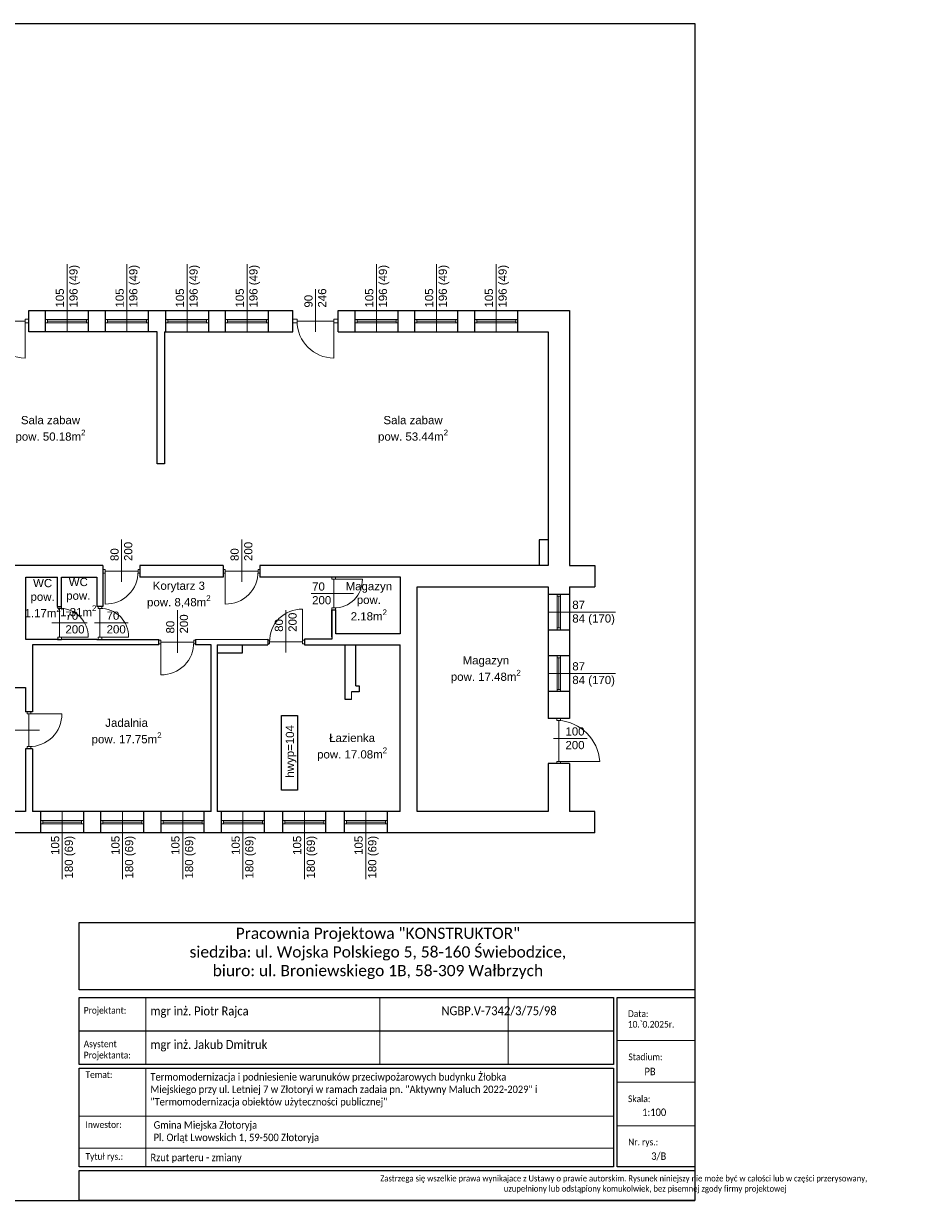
# Model space of a CAD drawing. Header units: millimetres. Extents: x 2341 to 31069, y -7915 to 10644.
# Tile 27 of 105: x 6303 to 8511, y 114 to 2984. Entities that reach past the tile are written whole.
import ezdxf

# ---------------------------------------------------------------- set-up
doc = ezdxf.new("R2010")
doc.units = ezdxf.units.MM
for name, color, linetype, lineweight in [('opisy', 5, 'Continuous', 5), ('stolarka', 3, 'Continuous', 9), ('Wymiar', 7, 'Continuous', 5), ('ściany nośne', 1, 'Continuous', 25)]:
    doc.layers.add(name, color=color, linetype=linetype, lineweight=lineweight)
doc.styles.add('ROMANS', font='romans.shx', dxfattribs={"height": 1})
doc.styles.get("Standard").update_dxf_attribs({"font": 'ARIAL.TTF'})
doc.styles.add('TABELKA', font='romans.shx', dxfattribs={"width": 0.9})

msp = doc.modelspace()

# ---------------------------------------------------------------- linework, layer by layer
at = {"color": 0, "lineweight": 15, "ltscale": 10}
for p, q in [((6602, 445.7), (6602, 609.5)), ((7172.7, 445.7), (7172.7, 609.5)), ((7485.8, 445.7), (7485.8, 609.5)), ((7941, 504.4), (7751.7, 504.4)), ((6602, 196.2), (6602, 436.6)), ((7941, 402.9), (7751.7, 402.9)), ((7742.6, 319.9), (6439.5, 319.9)), ((7751.7, 296), (7941, 296)), ((7742.6, 241.7), (6439.5, 241.7))]:
    msp.add_line(p, q, dxfattribs=at)
at = {"color": 0, "ltscale": 10}
msp.add_line((6439.5, 527.6), (7742.6, 527.6), dxfattribs=at)
for points in [[(6439.5, 792.2), (7941, 792.2), (7941, 627.7), (6439.5, 627.7)], [(6439.5, 609.5), (7742.6, 609.5), (7742.6, 445.7), (6439.5, 445.7)], [(7751.7, 609.5), (7941, 609.5), (7941, 196.2), (7751.7, 196.2)], [(6439.5, 436.6), (7742.6, 436.6), (7742.6, 196.2), (6439.5, 196.2)], [(6439.5, 187.1), (7941, 187.1), (7941, 114.3), (6439.5, 114.3)]]:
    msp.add_lwpolyline(points, close=True, dxfattribs=at)
at = {"layer": 'opisy', "color": 0}
for p, q in [((6409.7, 2232.6), (6409.7, 2397.2)), ((6555.7, 2232.6), (6555.7, 2397.2)), ((6702.7, 2232.6), (6702.7, 2397.2)), ((6848.7, 2232.6), (6848.7, 2397.2)), ((7164.7, 2232.6), (7164.7, 2397.2)), ((7310.7, 2232.6), (7310.7, 2397.2)), ((7456.7, 2232.6), (7456.7, 2397.2)), ((7015.7, 2232.6), (7015.7, 2336.3)), ((6542.7, 1622.7), (6542.7, 1726.5)), ((6835.7, 1622.7), (6835.7, 1726.5)), ((7005.5, 1594.2), (7108.1, 1594.2)), ((6678.7, 1450.1), (6678.7, 1553.8)), ((6943.7, 1450.2), (6943.7, 1553.9)), ((6372.8, 1523.1), (6458.4, 1523.1)), ((6476.8, 1523.1), (6558.9, 1523.1)), ((7583.2, 1549.1), (7747.8, 1549.1)), ((7583.2, 1399.1), (7747.8, 1399.1)), ((6342.7, 1261.1), (6239, 1261.1)), ((7596.3, 1240.8), (7678.4, 1240.8)), ((6397.7, 1062.6), (6397.7, 898)), ((6544.7, 1062.6), (6544.7, 898)), ((6691.7, 1062.6), (6691.7, 898)), ((6838.7, 1062.6), (6838.7, 898)), ((6988.7, 1062.6), (6988.7, 898)), ((7138.7, 1062.6), (7138.7, 898))]:
    msp.add_line(p, q, dxfattribs=at)
at = {"layer": 'stolarka', "color": 0}
for p, q in [((6217.2, 2258.6), (6307.2, 2258.6)), ((6307.2, 2263.1), (6316.2, 2263.1)), ((6307.2, 2254.1), (6307.2, 2263.1)), ((6307.2, 2258.6), (6307.2, 2168.6)), ((6307.2, 2254.1), (6316.2, 2254.1)), ((6357.2, 2262.6), (6362.2, 2262.6)), ((6362.2, 2254.6), (6357.2, 2254.6)), ((6362.2, 2262.6), (6362.2, 2254.6)), ((6362.2, 2262.6), (6457.2, 2262.6)), ((6362.2, 2258.6), (6457.2, 2258.6)), ((6362.2, 2254.6), (6457.2, 2254.6)), ((6462.2, 2262.6), (6457.2, 2262.6)), ((6457.2, 2262.6), (6457.2, 2254.6)), ((6457.2, 2254.6), (6462.2, 2254.6)), ((6503.2, 2262.6), (6508.2, 2262.6)), ((6508.2, 2254.6), (6503.2, 2254.6)), ((6508.2, 2262.6), (6508.2, 2254.6)), ((6508.2, 2262.6), (6603.2, 2262.6)), ((6508.2, 2258.6), (6603.2, 2258.6)), ((6508.2, 2254.6), (6603.2, 2254.6)), ((6608.2, 2262.6), (6603.2, 2262.6)), ((6603.2, 2262.6), (6603.2, 2254.6)), ((6603.2, 2254.6), (6608.2, 2254.6)), ((6650.2, 2262.6), (6655.2, 2262.6)), ((6655.2, 2254.6), (6650.2, 2254.6)), ((6655.2, 2262.6), (6655.2, 2254.6)), ((6655.2, 2262.6), (6750.2, 2262.6)), ((6655.2, 2258.6), (6750.2, 2258.6)), ((6655.2, 2254.6), (6750.2, 2254.6)), ((6755.2, 2262.6), (6750.2, 2262.6)), ((6750.2, 2262.6), (6750.2, 2254.6)), ((6750.2, 2254.6), (6755.2, 2254.6)), ((6796.2, 2262.6), (6801.2, 2262.6)), ((6801.2, 2254.6), (6796.2, 2254.6)), ((6801.2, 2262.6), (6801.2, 2254.6)), ((6801.2, 2262.6), (6896.2, 2262.6)), ((6801.2, 2258.6), (6896.2, 2258.6)), ((6801.2, 2254.6), (6896.2, 2254.6)), ((6901.2, 2262.6), (6896.2, 2262.6)), ((6896.2, 2262.6), (6896.2, 2254.6)), ((6896.2, 2254.6), (6901.2, 2254.6)), ((6970.7, 2263.1), (6960.2, 2263.1)), ((6970.7, 2254.1), (6960.2, 2254.1)), ((6970.7, 2254.1), (6970.7, 2263.1)), ((6970.7, 2258.6), (7060.7, 2258.6)), ((7060.7, 2263.1), (7071.2, 2263.1)), ((7060.7, 2254.1), (7060.7, 2263.1)), ((7060.7, 2258.6), (7060.7, 2168.6)), ((7060.7, 2254.1), (7071.2, 2254.1)), ((7112.2, 2262.6), (7117.2, 2262.6)), ((7117.2, 2254.6), (7112.2, 2254.6)), ((7117.2, 2262.6), (7117.2, 2254.6)), ((7117.2, 2262.6), (7212.2, 2262.6)), ((7117.2, 2258.6), (7212.2, 2258.6)), ((7117.2, 2254.6), (7212.2, 2254.6)), ((7217.2, 2262.6), (7212.2, 2262.6)), ((7212.2, 2262.6), (7212.2, 2254.6)), ((7212.2, 2254.6), (7217.2, 2254.6)), ((7258.2, 2262.6), (7263.2, 2262.6)), ((7263.2, 2254.6), (7258.2, 2254.6)), ((7263.2, 2262.6), (7263.2, 2254.6)), ((7263.2, 2262.6), (7358.2, 2262.6)), ((7263.2, 2258.6), (7358.2, 2258.6)), ((7263.2, 2254.6), (7358.2, 2254.6)), ((7363.2, 2262.6), (7358.2, 2262.6)), ((7358.2, 2262.6), (7358.2, 2254.6)), ((7358.2, 2254.6), (7363.2, 2254.6)), ((7404.2, 2262.6), (7409.2, 2262.6)), ((7409.2, 2254.6), (7404.2, 2254.6)), ((7409.2, 2262.6), (7409.2, 2254.6)), ((7409.2, 2262.6), (7504.2, 2262.6)), ((7409.2, 2258.6), (7504.2, 2258.6)), ((7409.2, 2254.6), (7504.2, 2254.6)), ((7509.2, 2262.6), (7504.2, 2262.6)), ((7504.2, 2262.6), (7504.2, 2254.6)), ((7504.2, 2254.6), (7509.2, 2254.6)), ((6502.7, 1653.2), (6497.2, 1653.2)), ((6502.7, 1644.2), (6497.2, 1644.2)), ((6502.7, 1644.2), (6502.7, 1653.2)), ((6502.7, 1648.7), (6582.7, 1648.7)), ((6502.7, 1648.7), (6502.7, 1568.7)), ((6582.7, 1653.2), (6587.2, 1653.2)), ((6582.7, 1644.2), (6582.7, 1653.2)), ((6582.7, 1644.2), (6587.2, 1644.2)), ((6795.7, 1653.2), (6790.2, 1653.2)), ((6795.7, 1644.2), (6790.2, 1644.2)), ((6795.7, 1644.2), (6795.7, 1653.2)), ((6795.7, 1648.7), (6875.7, 1648.7)), ((6795.7, 1648.7), (6795.7, 1568.7)), ((6875.7, 1653.2), (6880.2, 1653.2)), ((6875.7, 1644.2), (6875.7, 1653.2)), ((6875.7, 1644.2), (6880.2, 1644.2)), ((7055.7, 1629.2), (7055.7, 1634.7)), ((7064.7, 1629.2), (7055.7, 1629.2)), ((7060.2, 1629.2), (7130.2, 1629.2)), ((7060.2, 1629.2), (7060.2, 1559.2)), ((7064.7, 1629.2), (7064.7, 1634.7)), ((7605.2, 1587.6), (7605.2, 1592.6)), ((7613.2, 1587.6), (7605.2, 1587.6)), ((7605.2, 1587.6), (7605.2, 1510.6)), ((7609.2, 1587.6), (7609.2, 1510.6)), ((7613.2, 1592.6), (7613.2, 1587.6)), ((7613.2, 1587.6), (7613.2, 1510.6)), ((6386.7, 1558.1), (6386.7, 1562.6)), ((6395.7, 1558.1), (6386.7, 1558.1)), ((6391.2, 1488.1), (6391.2, 1558.1)), ((6395.7, 1558.1), (6395.7, 1562.6)), ((6485.2, 1558.1), (6485.2, 1562.6)), ((6494.2, 1558.1), (6485.2, 1558.1)), ((6489.7, 1488.1), (6489.7, 1558.1)), ((6494.2, 1558.1), (6494.2, 1562.6)), ((6983.7, 1476.2), (6983.7, 1556.2)), ((7055.7, 1559.2), (7055.7, 1554.7)), ((7064.7, 1559.2), (7055.7, 1559.2)), ((7064.7, 1559.2), (7064.7, 1554.7)), ((7613.2, 1510.6), (7605.2, 1510.6)), ((7605.2, 1510.6), (7605.2, 1505.6)), ((7613.2, 1505.6), (7613.2, 1510.6)), ((6386.7, 1488.1), (6386.7, 1482.6)), ((6395.7, 1488.1), (6386.7, 1488.1)), ((6391.2, 1488.1), (6461.2, 1488.1)), ((6395.7, 1488.1), (6395.7, 1482.6)), ((6485.2, 1488.1), (6485.2, 1482.6)), ((6494.2, 1488.1), (6485.2, 1488.1)), ((6489.7, 1488.1), (6559.7, 1488.1)), ((6494.2, 1488.1), (6494.2, 1482.6)), ((6638.7, 1480.6), (6633.2, 1480.6)), ((6638.7, 1471.6), (6633.2, 1471.6)), ((6638.7, 1471.6), (6638.7, 1480.6)), ((6638.7, 1476.1), (6718.7, 1476.1)), ((6638.7, 1476.1), (6638.7, 1396.1)), ((6718.7, 1480.6), (6723.2, 1480.6)), ((6718.7, 1471.6), (6718.7, 1480.6)), ((6718.7, 1471.6), (6723.2, 1471.6)), ((6903.7, 1480.7), (6899.2, 1480.7)), ((6903.7, 1471.7), (6899.2, 1471.7)), ((6903.7, 1480.7), (6903.7, 1471.7)), ((6983.7, 1476.2), (6903.7, 1476.2)), ((6983.7, 1480.7), (6989.2, 1480.7)), ((6983.7, 1480.7), (6983.7, 1471.7)), ((6983.7, 1471.7), (6989.2, 1471.7)), ((7605.2, 1437.6), (7605.2, 1442.6)), ((7613.2, 1437.6), (7605.2, 1437.6)), ((7605.2, 1437.6), (7605.2, 1360.6)), ((7609.2, 1437.6), (7609.2, 1360.6)), ((7613.2, 1442.6), (7613.2, 1437.6)), ((7613.2, 1437.6), (7613.2, 1360.6)), ((7613.2, 1360.6), (7605.2, 1360.6)), ((7605.2, 1360.6), (7605.2, 1355.6)), ((7613.2, 1355.6), (7613.2, 1360.6)), ((6312.2, 1301.1), (6312.2, 1305.6)), ((6321.2, 1301.1), (6312.2, 1301.1)), ((6316.7, 1221.1), (6316.7, 1301.1)), ((6316.7, 1301.1), (6396.7, 1301.1)), ((6321.2, 1301.1), (6321.2, 1305.6)), ((7604.7, 1285.1), (7604.7, 1289.6)), ((7613.7, 1285.1), (7604.7, 1285.1)), ((7609.2, 1185.1), (7609.2, 1285.1)), ((7613.7, 1285.1), (7613.7, 1289.6)), ((6312.2, 1221.1), (6312.2, 1215.6)), ((6321.2, 1221.1), (6312.2, 1221.1)), ((6321.2, 1221.1), (6321.2, 1215.6)), ((7604.7, 1185.1), (7604.7, 1179.6)), ((7613.7, 1185.1), (7604.7, 1185.1)), ((7609.2, 1185.1), (7709.2, 1185.1)), ((7613.7, 1185.1), (7613.7, 1179.6)), ((6345.2, 1040.6), (6350.2, 1040.6)), ((6350.2, 1040.6), (6350.2, 1032.6)), ((6350.2, 1040.6), (6445.2, 1040.6)), ((6350.2, 1036.6), (6445.2, 1036.6)), ((6450.2, 1040.6), (6445.2, 1040.6)), ((6445.2, 1040.6), (6445.2, 1032.6)), ((6492.2, 1040.6), (6497.2, 1040.6)), ((6497.2, 1040.6), (6497.2, 1032.6)), ((6497.2, 1040.6), (6592.2, 1040.6)), ((6497.2, 1036.6), (6592.2, 1036.6)), ((6597.2, 1040.6), (6592.2, 1040.6)), ((6592.2, 1040.6), (6592.2, 1032.6)), ((6639.2, 1040.6), (6644.2, 1040.6)), ((6644.2, 1040.6), (6644.2, 1032.6)), ((6644.2, 1040.6), (6739.2, 1040.6)), ((6644.2, 1036.6), (6739.2, 1036.6)), ((6744.2, 1040.6), (6739.2, 1040.6)), ((6739.2, 1040.6), (6739.2, 1032.6)), ((6786.2, 1040.6), (6791.2, 1040.6)), ((6791.2, 1040.6), (6791.2, 1032.6)), ((6791.2, 1040.6), (6886.2, 1040.6)), ((6791.2, 1036.6), (6886.2, 1036.6)), ((6891.2, 1040.6), (6886.2, 1040.6)), ((6886.2, 1040.6), (6886.2, 1032.6)), ((6936.2, 1040.6), (6941.2, 1040.6)), ((6941.2, 1040.6), (6941.2, 1032.6)), ((6941.2, 1040.6), (7036.2, 1040.6)), ((6941.2, 1036.6), (7036.2, 1036.6)), ((7041.2, 1040.6), (7036.2, 1040.6)), ((7036.2, 1040.6), (7036.2, 1032.6)), ((7086.2, 1040.6), (7091.2, 1040.6)), ((7091.2, 1040.6), (7091.2, 1032.6)), ((7091.2, 1040.6), (7186.2, 1040.6)), ((7091.2, 1036.6), (7186.2, 1036.6)), ((7191.2, 1040.6), (7186.2, 1040.6)), ((7186.2, 1040.6), (7186.2, 1032.6)), ((6350.2, 1032.6), (6345.2, 1032.6)), ((6350.2, 1032.6), (6445.2, 1032.6)), ((6445.2, 1032.6), (6450.2, 1032.6)), ((6497.2, 1032.6), (6492.2, 1032.6)), ((6497.2, 1032.6), (6592.2, 1032.6)), ((6592.2, 1032.6), (6597.2, 1032.6)), ((6644.2, 1032.6), (6639.2, 1032.6)), ((6644.2, 1032.6), (6739.2, 1032.6)), ((6739.2, 1032.6), (6744.2, 1032.6)), ((6791.2, 1032.6), (6786.2, 1032.6)), ((6791.2, 1032.6), (6886.2, 1032.6)), ((6886.2, 1032.6), (6891.2, 1032.6)), ((6941.2, 1032.6), (6936.2, 1032.6)), ((6941.2, 1032.6), (7036.2, 1032.6)), ((7036.2, 1032.6), (7041.2, 1032.6)), ((7091.2, 1032.6), (7086.2, 1032.6)), ((7091.2, 1032.6), (7186.2, 1032.6)), ((7186.2, 1032.6), (7191.2, 1032.6))]:
    msp.add_line(p, q, dxfattribs=at)
for points in [[(6307.2, 2168.6, -0.411545), (6217.2, 2258.6)], [(7060.7, 2168.6, -0.411545), (6970.7, 2258.6)], [(6502.7, 1568.7, 0.425735), (6582.7, 1648.7)], [(6795.7, 1568.7, 0.425735), (6875.7, 1648.7)], [(7130.2, 1629.2, -0.42548), (7060.2, 1559.2)], [(6461.2, 1488.1, 0.42548), (6391.2, 1558.1)], [(6559.7, 1488.1, 0.42548), (6489.7, 1558.1)], [(6983.7, 1556.2, 0.425735), (6903.7, 1476.2)], [(6638.7, 1396.1, 0.425735), (6718.7, 1476.1)], [(6396.7, 1301.1, -0.425735), (6316.7, 1221.1)], [(7709.2, 1185.1, 0.370701), (7609.2, 1285.1)]]:
    msp.add_lwpolyline(points, format="xyb", dxfattribs=at)
at = {"layer": 'Wymiar'}
msp.add_line((7103.2, 1335.6), (7103.2, 1354.6), dxfattribs=at)
at = {"layer": 'ściany nośne', "color": 0}
for p, q in [((2341, 2984.3), (7941, 2984.3)), ((7941, 2984.3), (7941, 114.3)), ((6316.2, 2284.6), (6960.2, 2284.6)), ((6316.2, 2232.6), (6316.2, 2284.6)), ((6357.2, 2232.6), (6357.2, 2284.6)), ((6462.2, 2232.6), (6462.2, 2284.6)), ((6503.2, 2232.6), (6503.2, 2284.6)), ((6608.2, 2232.6), (6608.2, 2284.6)), ((6650.2, 2232.6), (6650.2, 2284.6)), ((6755.2, 2232.6), (6755.2, 2284.6)), ((6796.2, 2232.6), (6796.2, 2284.6)), ((6901.2, 2232.6), (6901.2, 2284.6)), ((6960.2, 2232.6), (6960.2, 2284.6)), ((7071.2, 2284.6), (7635.2, 2284.6)), ((7071.2, 2232.6), (7071.2, 2284.6)), ((7112.2, 2232.6), (7112.2, 2284.6)), ((7217.2, 2232.6), (7217.2, 2284.6)), ((7258.2, 2232.6), (7258.2, 2284.6)), ((7363.2, 2232.6), (7363.2, 2284.6)), ((7404.2, 2232.6), (7404.2, 2284.6)), ((7509.2, 2232.6), (7509.2, 2284.6)), ((7635.2, 2284.6), (7635.2, 1662.6)), ((6629.2, 2232.6), (6316.2, 2232.6)), ((6629.2, 1910.6), (6629.2, 2232.6)), ((6647.2, 2232.6), (6960.2, 2232.6)), ((6647.2, 2232.6), (6647.2, 1910.6)), ((7071.2, 2232.6), (7583.2, 2232.6)), ((7583.2, 2232.6), (7583.2, 1662.6)), ((6647.2, 1910.6), (6629.2, 1910.6)), ((7583.2, 1725.6), (7561.2, 1725.6)), ((7561.2, 1725.6), (7561.2, 1662.6)), ((6497.2, 1662.6), (6139.2, 1662.6)), ((6497.2, 1662.6), (6497.2, 1634.6)), ((6790.2, 1662.6), (6587.2, 1662.6)), ((6587.2, 1662.6), (6587.2, 1634.6)), ((6790.2, 1662.6), (6790.2, 1634.6)), ((7583.2, 1662.6), (6880.2, 1662.6)), ((6880.2, 1662.6), (6880.2, 1634.6)), ((7635.2, 1662.6), (7697.2, 1662.6)), ((7697.2, 1662.6), (7697.2, 1610.6)), ((6309.2, 1482.6), (6309.2, 1634.6)), ((6309.2, 1634.6), (6386.2, 1634.6)), ((6386.2, 1562.6), (6386.2, 1634.6)), ((6396.2, 1562.6), (6396.2, 1634.6)), ((6396.2, 1634.6), (6482.2, 1634.6)), ((6482.2, 1634.6), (6482.2, 1562.6)), ((6497.2, 1634.6), (6497.2, 1562.6)), ((6587.2, 1634.7), (6790.2, 1634.7)), ((6880.2, 1634.7), (7055.2, 1634.7)), ((7055.2, 1634.7), (7065.2, 1634.7)), ((7055.2, 1634.7), (7065.2, 1634.7)), ((7065.2, 1634.7), (7222.2, 1634.7)), ((7222.2, 1634.7), (7222.2, 1495.7)), ((7264.2, 1062.6), (7264.2, 1610.6)), ((7264.2, 1610.6), (7583.2, 1610.6)), ((7583.2, 1610.6), (7583.2, 1289.6)), ((7583.2, 1610.6), (7583.2, 1289.6)), ((7635.2, 1610.6), (7635.2, 1289.6)), ((7635.2, 1610.6), (7645.2, 1610.6)), ((7635.2, 1610.6), (7697.2, 1610.6)), ((7583.2, 1592.6), (7635.2, 1592.6)), ((6386.2, 1562.6), (6396.2, 1562.6)), ((6497.2, 1562.6), (6482.2, 1562.6)), ((7055.2, 1554.7), (7055.2, 1482.7)), ((7055.2, 1488.9), (7055.2, 1554.7)), ((7055.2, 1554.7), (7065.2, 1554.7)), ((7065.2, 1495.7), (7065.2, 1554.7)), ((7222.2, 1495.7), (7065.2, 1495.7)), ((7583.2, 1505.6), (7635.2, 1505.6)), ((6313.2, 1482.6), (6309.2, 1482.6)), ((6390.2, 1482.6), (6313.2, 1482.6)), ((6325.2, 1469.6), (6325.2, 1305.6)), ((6633.2, 1469.6), (6325.2, 1469.6)), ((6386.2, 1482.6), (6396.2, 1482.6)), ((6482.2, 1482.6), (6396.2, 1482.6)), ((6482.2, 1482.6), (6497.2, 1482.6)), ((6497.2, 1482.6), (6633.2, 1482.6)), ((6633.2, 1469.6), (6633.2, 1482.6)), ((6723.2, 1482.6), (6899.2, 1482.7)), ((6723.2, 1482.6), (6723.2, 1469.6)), ((6761.2, 1469.6), (6723.2, 1469.6)), ((6761.2, 1062.6), (6761.2, 1469.6)), ((6776.2, 1469.6), (6899.2, 1469.6)), ((6776.2, 1469.6), (6776.2, 1062.6)), ((6837.2, 1469.6), (6837.2, 1448.6)), ((6899.2, 1482.7), (6899.2, 1469.6)), ((6989.2, 1482.7), (6989.2, 1469.6)), ((7055.2, 1482.7), (6989.2, 1482.7)), ((6989.2, 1469.6), (7222.2, 1469.6)), ((7088.2, 1335.6), (7088.2, 1469.6)), ((7114.2, 1369.6), (7114.2, 1469.6)), ((7222.2, 1062.6), (7222.2, 1469.6)), ((6837.2, 1448.6), (6776.2, 1448.6)), ((7635.2, 1442.6), (7583.2, 1442.6)), ((6032.2, 1365.6), (6308.2, 1365.6)), ((6308.2, 1365.6), (6308.2, 1305.6)), ((7122.2, 1354.6), (7103.2, 1354.6)), ((7114.2, 1369.6), (7122.2, 1369.6)), ((7122.2, 1369.6), (7122.2, 1354.6)), ((7635.2, 1355.6), (7583.2, 1355.6)), ((7103.2, 1335.6), (7088.2, 1335.6)), ((6325.2, 1305.6), (6308.2, 1305.6)), ((6933.2, 1296.6), (6972.2, 1296.6)), ((6933.2, 1114.6), (6933.2, 1296.6)), ((6972.2, 1296.6), (6972.2, 1114.6)), ((7635.2, 1289.6), (7583.2, 1289.6)), ((6308.2, 1215.6), (6308.2, 1062.6)), ((6325.2, 1215.6), (6308.2, 1215.6)), ((6325.2, 1215.6), (6325.2, 1062.6)), ((7583.2, 1179.6), (7583.2, 1062.6)), ((7583.2, 1179.6), (7583.2, 1062.6)), ((7635.2, 1179.6), (7583.2, 1179.6)), ((7635.2, 1179.6), (7635.2, 1062.6)), ((6972.2, 1114.6), (6933.2, 1114.6)), ((6308.2, 1062.6), (6032.2, 1062.6)), ((6761.2, 1062.6), (6325.2, 1062.6)), ((6345.2, 1010.6), (6345.2, 1062.6)), ((6450.2, 1010.6), (6450.2, 1062.6)), ((6492.2, 1010.6), (6492.2, 1062.6)), ((6597.2, 1010.6), (6597.2, 1062.6)), ((6639.2, 1010.6), (6639.2, 1062.6)), ((6744.2, 1010.6), (6744.2, 1062.6)), ((7222.2, 1062.6), (6776.2, 1062.6)), ((6786.2, 1010.6), (6786.2, 1062.6)), ((6891.2, 1010.6), (6891.2, 1062.6)), ((6936.2, 1010.6), (6936.2, 1062.6)), ((7041.2, 1010.6), (7041.2, 1062.6)), ((7086.2, 1010.6), (7086.2, 1062.6)), ((7191.2, 1010.6), (7191.2, 1062.6)), ((7583.2, 1062.6), (7264.2, 1062.6)), ((7583.2, 1062.6), (7326.2, 1062.6)), ((7645.2, 1062.6), (7635.2, 1062.6)), ((7697.2, 1062.6), (7635.2, 1062.6)), ((7697.2, 1010.6), (7697.2, 1062.6)), ((7697.2, 1010.6), (5698.2, 1010.6)), ((2341, 114.3), (7941, 114.3))]:
    msp.add_line(p, q, dxfattribs=at)

# ---------------------------------------------------------------- texts
at = {"color": 0, "ltscale": 10, "insert": (6466.2, 779.6), "char_height": 27.3, "width": 1403.675, "attachment_point": 1}
msp.add_mtext('\\pqc;\\fCalibri|b0|i0|c0|p0;Pracownia Projektowa "KONSTRUKTOR"\\Psiedziba: ul. Wojska Polskiego 5, 58-160 Świebodzice,\\Pbiuro: ul. Broniewskiego 1B, 58-309 Wałbrzych', dxfattribs=at)
at = {"color": 0, "ltscale": 10, "attachment_point": 1, "style": 'TABELKA'}
for s, insert, char_height, width in [('\\fCalibri|b0|i0|c0|p0;\\W0.9;Projektant:', (6450.2, 586.2), 16.38, 198.38), ('\\fCalibri|b0|i0|c0|p0;\\W0.9;Data:', (7778.2, 578), 16.38, 198.396), ('{\\fCalibri|b0|i0|c238|p34;10.`0.2025\\fCalibri|b0|i0|c0|p34;r.}', (7777.9, 552.2), 16.38, 198.38), ('{\\fCalibri|b0|i0|c0|p0;Asystent\\PProjektanta:}', (6450.2, 504.3), 16.38, 198.38), ('\\fCalibri|b0|i0|c0|p0;\\W0.9;Stadium:', (7779.2, 472.7), 16.38, 198.396), ('{\\fCalibri|b0|i0|c238|p0;PB}', (7818.4, 438), 18.2, 42.786), ('\\fCalibri|b0|i0|c0|p0;\\W0.9;Temat:', (6454.6, 429.4), 16.38, 198.396), ('\\A1;\\pxt20.75813,41.51508;{\\fCalibri|b0|i0|c238|p34;Termomodernizacja i podniesienie warunuków przeciwpożarowych budynku Żłobka \\PMiejskiego przy ul. Letniej 7 w Złotoryi w ramach zadaia pn. "Aktywny Maluch 2022-2029" i\\P"Termomodernizacja obiektów użyteczności publicznej"\\P\\pt0;\\P\\P\\pt20.75813,41.51508; }', (6612.9, 424.8), 18.2, 1242.764), ('\\fCalibri|b0|i0|c0|p0;\\W0.9;Skala:', (7778.3, 370.5), 16.38, 198.396), ('{\\fCalibri|b0|i0|c0|p0;1:100}', (7812.8, 338.5), 18.2, 198.38), ('\\fCalibri|b0|i0|c0|p0;\\W0.9;Inwestor:', (6454.6, 307.6), 16.38, 198.396), ('\\fCalibri|b0|i0|c0|p0;\\W0.9;Nr. rys.:', (7778.6, 265.1), 16.38, 198.396), ('\\fCalibri|b0|i0|c0|p0;\\W0.9;Tytuł rys.:', (6454.6, 229.8), 16.38, 198.396), ('{\\fCalibri|b0|i0|c0|p0;3/B}', (7834.8, 231.6), 18.2, 198.38)]:
    msp.add_mtext(s, dxfattribs=dict(at, insert=insert, char_height=char_height, width=width))
at = {"color": 0, "ltscale": 10, "attachment_point": 1}
for s, insert, char_height, style in [('\\fCalibri|b0|i0|c0|p0;\\W0.9;mgr inż. Piotr Rajca', (6613.1, 587.4), 21.84, 'TABELKA'), ('\\pxqc;{\\fCalibri|b0|i0|c0|p0;NGBP.V-7342/3/75/98}', (7322.8, 587.9), 21.84, 'TABELKA'), ('{\\fCalibri|b0|i0|c0|p0;mgr inż. Jakub Dmitruk}', (6613.1, 505.5), 21.84, 'TABELKA'), ('\\A1;\\P{\\fCalibri|b0|i0|c238|p34;Gmina Miejska Złotoryja \\PPl. Orląt Lwowskich 1, 59-500 Złotoryja}', (6620.9, 337.9), 18.2, 'TABELKA'), ('{\\fCalibri|b0|i0|c0|p0;Rzut parteru - zmiany}', (6613.1, 228.3), 18.2, 'TABELKA'), ('\\pqc;\\fCalibri|b0|i0|c0|p0;\\W0.9;Zastrzega się wszelkie prawa wynikajace z Ustawy o prawie autorskim. Rysunek niniejszy nie może być w całości lub w części przerysowany,\\P                      uzupełniony lub odstąpiony komukolwiek, bez pisemnej zgody firmy projektowej ', (7173.8, 175.7), 15, 'ROMANS')]:
    msp.add_mtext(s, dxfattribs=dict(at, insert=insert, char_height=char_height, style=style))
at = {"layer": 'opisy', "color": 0, "char_height": 20, "rotation": 90}
for s, insert, width, attachment_point in [('105\\P196 (49)', (6381.9, 2291.7), 104.913, 1), ('105\\P196 (49)', (6527.9, 2291.7), 104.913, 1), ('105\\P196 (49)', (6674.9, 2291.7), 104.913, 1), ('105\\P196 (49)', (6820.9, 2291.7), 104.913, 1), ('105\\P196 (49)', (7136.9, 2291.7), 104.913, 1), ('105\\P196 (49)', (7282.9, 2291.7), 104.913, 1), ('105\\P196 (49)', (7428.9, 2291.7), 104.913, 1), ('90\\P246', (6988.6, 2291.7), 6.698, 1), ('80\\P200', (6515.4, 1673.7), 6.698, 1), ('80\\P200', (6808.4, 1673.7), 6.698, 1), ('80\\P200', (6651.4, 1497), 6.698, 1), ('80\\P200', (6916.4, 1501.1), 6.698, 1), ('\\Phwyp=104', (6909.9, 1145.4), 138.691, 1), ('105\\P180 (69)', (6370.5, 1003.5), 104.913, 3), ('105\\P180 (69)', (6517.6, 1003.5), 104.913, 3), ('105\\P180 (69)', (6663.9, 1003.5), 104.913, 3), ('105\\P180 (69)', (6810.9, 1003.5), 104.913, 3), ('105\\P180 (69)', (6960.9, 1003.5), 104.913, 3), ('105\\P180 (69)', (7110.9, 1003.5), 104.913, 3)]:
    msp.add_mtext(s, dxfattribs=dict(at, insert=insert, width=width, attachment_point=attachment_point))
at = {"layer": 'opisy', "color": 251, "char_height": 20, "attachment_point": 1}
for s, insert, width in [('\\A1;\\pxqc;Sala zabaw\\Ppow. 50.18m{\\H0.7x;\\S2^ ;}', (6257.3, 2027.3), 223.779), ('\\A1;\\pxqc;Sala zabaw\\Ppow. 53.44m{\\H0.7x;\\S2^ ;}', (7141.9, 2027.3), 223.779), ('\\A1;\\pxqc;WC\\Ppow. \\P1.17m{\\H0.7x;\\S2^ ;}', (6238.1, 1629.9), 223.779), ('\\A1;\\pxqc;WC\\Ppow. \\P1.31m{\\H0.7x;\\S2^ ;}', (6325.1, 1632.5), 223.779), ('\\A1;\\pxqc;Korytarz 3\\Ppow. 8,48m{\\H0.7x;\\S2^ ;}', (6570.5, 1623.4), 223.779), ('\\A1;\\pxqc;Magazyn\\Ppow. \\P2.18m{\\H0.7x;\\S2^ ;}', (7077.4, 1622.3), 137.147), ('\\A1;\\pxqc;Magazyn\\Ppow. 17.48m{\\H0.7x;\\S2^ ;}', (7319.5, 1441.6), 223.779), ('\\A1;\\pxqc;Jadalnia\\Ppow. 17.75m{\\H0.7x;\\S2^ ;}', (6443, 1289.3), 223.779), ('\\A1;\\pxqc;Łazienka\\Ppow. 17.08m{\\H0.7x;\\S2^ ;}', (6993.2, 1252.3), 223.779)]:
    msp.add_mtext(s, dxfattribs=dict(at, insert=insert, width=width))
at = {"layer": 'opisy', "color": 0, "char_height": 20, "attachment_point": 1}
for s, insert, width in [('70\\P200', (7007.5, 1621.5), 6.698), ('70\\P200', (6405.6, 1550.4), 6.698), ('70\\P200', (6506.1, 1550.4), 6.698), ('87\\P84 (170)', (7642.3, 1576.9), 104.913), ('87\\P84 (170)', (7642.3, 1426.9), 104.913), ('100\\P200', (7625.6, 1268.1), 6.698)]:
    msp.add_mtext(s, dxfattribs=dict(at, insert=insert, width=width))

doc.saveas('drawing.dxf')
